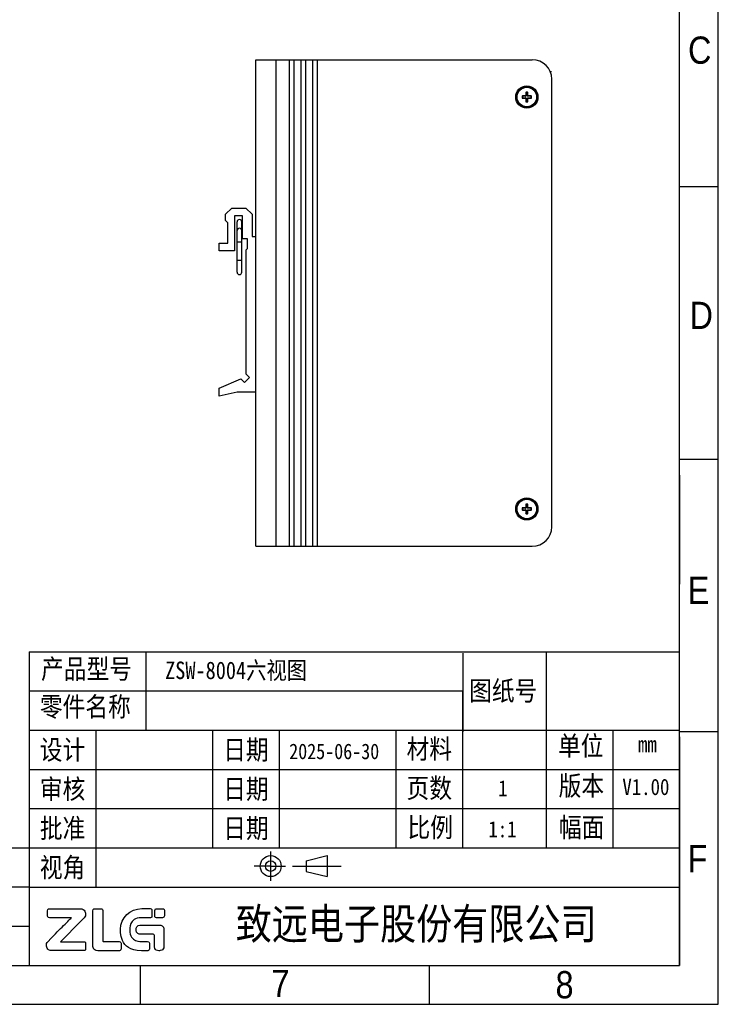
# Model space of a CAD drawing. Header units: millimetres. Extents: x 0 to 594, y 0 to 420.
# Tile 3 of 6: x 414 to 594, y 0 to 253. Entities that reach past the tile are written whole.
import ezdxf

# ---------------------------------------------------------------- set-up
doc = ezdxf.new("R2010")
doc.units = ezdxf.units.MM
doc.header["$LTSCALE"] = 0.01
doc.layers.get('0').update_dxf_attribs({"linetype": 'CONTINUOUS'})
doc.styles.get("Standard").update_dxf_attribs({"font": 'arial.ttf', "width": 0.85})

msp = doc.modelspace()

# ---------------------------------------------------------------- linework, layer by layer
for p, q in [((594, 0), (594, 420)), ((584, 10), (584, 410)), ((594, 210), (584.217, 210)), ((594, 140), (584.217, 140)), ((584.011, 135.942), (584.011, 107.942)), ((416.922, 90.57), (583.998, 90.57)), ((416.922, 90.57), (416.922, 10)), ((416.924, 90.594), (416.924, 70.434)), ((416.924, 90.594), (584, 90.594)), ((446.914, 90.594), (446.914, 70.422)), ((528.308, 90.214), (528.308, 70.042)), ((549.788, 90.416), (549.788, 70.434)), ((416.924, 80.514), (528.308, 80.514)), ((528.306, 80.502), (528.306, 40.194)), ((416.922, 70.434), (583.998, 70.434)), ((416.924, 70.434), (584, 70.434)), ((434.058, 70.434), (434.058, 30.114)), ((464.046, 70.434), (464.046, 40.194)), ((481.182, 70.434), (481.182, 40.194)), ((511.17, 70.434), (511.17, 40.194)), ((549.726, 70.434), (549.726, 40.194)), ((566.862, 70.434), (566.862, 40.194)), ((584, 68.751), (584, 10)), ((594, 70), (584.217, 70)), ((416.922, 60.354), (583.998, 60.354)), ((416.922, 50.274), (583.998, 50.274)), ((182.178, 40.24), (416.922, 40.24)), ((416.922, 40.24), (416.922, 10)), ((416.922, 40.194), (583.998, 40.194)), ((478.975, 31.713), (478.975, 39.273)), ((488.124, 36.847), (493.524, 38.197)), ((493.524, 38.197), (493.524, 32.797)), ((478.975, 35.493), (474.733, 35.489)), ((478.975, 35.493), (482.755, 35.493)), ((484.569, 35.493), (497.072, 35.493)), ((488.124, 36.847), (488.124, 34.147)), ((488.124, 34.147), (493.524, 32.797)), ((182.178, 30.16), (416.922, 30.16)), ((416.922, 30.114), (583.998, 30.114)), ((182.178, 20.08), (416.922, 20.08)), ((10, 10), (584, 10)), ((249.149, 10), (444.768, 10)), ((305.538, 10), (584, 10)), ((445.5, 0), (445.5, 10)), ((519.75, 0), (519.75, 9.783)), ((0, 0), (594, 0))]:
    msp.add_line(p, q)
at = {"color": 7, "linetype": 'Continuous'}
for p, q in [((475.194, 117.672), (475.194, 242.672)), ((475.194, 242.672), (546.194, 242.672)), ((480.394, 117.672), (480.394, 242.672)), ((483.794, 117.672), (483.794, 242.672)), ((484.994, 117.672), (484.994, 242.672)), ((486.794, 117.672), (486.794, 242.672)), ((487.994, 117.672), (487.994, 242.672)), ((489.794, 117.672), (489.794, 242.672)), ((490.994, 117.672), (490.994, 242.672)), ((550.767, 239.672), (551.173, 239.672)), ((551.194, 122.672), (551.194, 237.672)), ((543.556, 233.26), (543.556, 232.884)), ((543.556, 233.26), (543.644, 233.172)), ((543.556, 232.884), (543.644, 232.971)), ((543.644, 233.172), (543.644, 232.971)), ((544.406, 233.359), (543.656, 233.359)), ((543.656, 233.359), (543.743, 233.272)), ((543.656, 232.784), (543.743, 232.872)), ((543.656, 232.784), (544.406, 232.784)), ((544.494, 233.272), (543.743, 233.272)), ((543.743, 232.872), (544.494, 232.872)), ((544.494, 233.272), (544.406, 233.359)), ((544.494, 232.872), (544.406, 232.784)), ((544.506, 234.21), (544.506, 233.459)), ((544.506, 234.21), (544.594, 234.122)), ((544.594, 233.371), (544.506, 233.459)), ((544.594, 232.772), (544.506, 232.685)), ((544.594, 234.122), (544.594, 233.371)), ((544.594, 232.772), (544.594, 232.021)), ((544.981, 234.309), (544.606, 234.309)), ((544.606, 234.309), (544.693, 234.222)), ((544.894, 234.222), (544.693, 234.222)), ((544.981, 234.309), (544.894, 234.222)), ((545.081, 234.21), (544.994, 234.122)), ((544.994, 233.371), (544.994, 234.122)), ((544.994, 233.371), (545.081, 233.459)), ((544.994, 232.021), (544.994, 232.772)), ((544.994, 232.772), (545.081, 232.685)), ((545.081, 233.459), (545.081, 234.21)), ((545.093, 233.272), (545.181, 233.359)), ((545.844, 233.272), (545.093, 233.272)), ((545.093, 232.872), (545.844, 232.872)), ((545.093, 232.872), (545.181, 232.784)), ((545.931, 233.359), (545.181, 233.359)), ((545.181, 232.784), (545.931, 232.784)), ((545.931, 233.359), (545.844, 233.272)), ((545.931, 232.784), (545.844, 232.872)), ((546.031, 233.26), (545.944, 233.172)), ((545.944, 232.971), (545.944, 233.172)), ((546.031, 232.884), (545.944, 232.971)), ((546.031, 232.884), (546.031, 233.26)), ((544.506, 232.685), (544.506, 231.934)), ((544.506, 231.934), (544.594, 232.021)), ((544.606, 231.834), (544.693, 231.922)), ((544.606, 231.834), (544.981, 231.834)), ((544.693, 231.922), (544.894, 231.922)), ((544.981, 231.834), (544.894, 231.922)), ((545.081, 231.934), (544.994, 232.021)), ((545.081, 231.934), (545.081, 232.685)), ((467.394, 202.972), (468.994, 204.572)), ((467.394, 201.372), (467.394, 202.972)), ((468.994, 204.572), (472.594, 204.572)), ((469.694, 202.572), (469.694, 193.572)), ((471.694, 202.572), (469.694, 202.572)), ((471.694, 196.659), (471.694, 202.572)), ((472.594, 204.572), (474.194, 202.972)), ((474.194, 202.972), (474.194, 197.272)), ((467.994, 200.772), (467.394, 201.372)), ((467.994, 195.572), (467.994, 200.772)), ((470.344, 188.064), (470.344, 201.022)), ((471.544, 188.064), (471.544, 201.022)), ((465.694, 193.572), (465.694, 195.572)), ((465.694, 195.572), (467.994, 195.572)), ((471.544, 195.772), (470.344, 195.772)), ((472.994, 196.659), (471.694, 196.659)), ((472.994, 194.159), (472.994, 196.659)), ((474.194, 197.272), (475.194, 197.272)), ((469.694, 193.572), (465.694, 193.572)), ((472.694, 193.859), (472.994, 194.159)), ((472.694, 161.859), (472.694, 193.859)), ((471.544, 191.064), (470.344, 191.064)), ((465.694, 158.272), (471.344, 160.663)), ((471.344, 160.663), (472.221, 159.786)), ((472.221, 159.786), (473.494, 161.059)), ((473.494, 161.059), (472.694, 161.859)), ((465.694, 156.272), (465.694, 158.272)), ((470.398, 157.272), (465.694, 156.272)), ((475.194, 157.272), (470.398, 157.272)), ((543.556, 127.46), (543.644, 127.372)), ((543.556, 127.46), (543.556, 127.084)), ((543.556, 127.084), (543.644, 127.171)), ((543.644, 127.372), (543.644, 127.171)), ((544.406, 127.559), (543.656, 127.559)), ((543.656, 127.559), (543.743, 127.472)), ((543.656, 126.984), (543.743, 127.072)), ((543.656, 126.984), (544.406, 126.984)), ((544.494, 127.472), (543.743, 127.472)), ((543.743, 127.072), (544.494, 127.072)), ((544.494, 127.472), (544.406, 127.559)), ((544.494, 127.072), (544.406, 126.984)), ((544.506, 128.41), (544.594, 128.322)), ((544.506, 128.41), (544.506, 127.659)), ((544.594, 127.571), (544.506, 127.659)), ((544.594, 126.972), (544.506, 126.885)), ((544.506, 126.885), (544.506, 126.134)), ((544.594, 128.322), (544.594, 127.571)), ((544.594, 126.972), (544.594, 126.221)), ((544.981, 128.509), (544.606, 128.509)), ((544.606, 128.509), (544.693, 128.422)), ((544.894, 128.422), (544.693, 128.422)), ((544.981, 128.509), (544.894, 128.422)), ((545.081, 128.41), (544.994, 128.322)), ((544.994, 127.571), (544.994, 128.322)), ((544.994, 127.571), (545.081, 127.659)), ((544.994, 126.972), (545.081, 126.885)), ((544.994, 126.221), (544.994, 126.972)), ((545.081, 127.659), (545.081, 128.41)), ((545.081, 126.134), (545.081, 126.885)), ((545.093, 127.472), (545.181, 127.559)), ((545.844, 127.472), (545.093, 127.472)), ((545.093, 127.072), (545.844, 127.072)), ((545.093, 127.072), (545.181, 126.984)), ((545.931, 127.559), (545.181, 127.559)), ((545.181, 126.984), (545.931, 126.984)), ((545.931, 127.559), (545.844, 127.472)), ((545.931, 126.984), (545.844, 127.072)), ((546.031, 127.46), (545.944, 127.372)), ((545.944, 127.171), (545.944, 127.372)), ((546.031, 127.084), (545.944, 127.171)), ((546.031, 127.084), (546.031, 127.46)), ((544.506, 126.134), (544.594, 126.221)), ((544.606, 126.034), (544.693, 126.122)), ((544.606, 126.034), (544.981, 126.034)), ((544.693, 126.122), (544.894, 126.122)), ((544.981, 126.034), (544.894, 126.122)), ((545.081, 126.134), (544.994, 126.221)), ((475.194, 117.672), (546.194, 117.672))]:
    msp.add_line(p, q, dxfattribs=at)
for centre, radius in [((544.794, 233.072), 2.85), ((544.794, 233.072), 2.609), ((544.794, 233.072), 2.509), ((544.794, 127.272), 2.85), ((544.794, 127.272), 2.609), ((544.794, 127.272), 2.509)]:
    msp.add_circle(centre, radius, dxfattribs=at)
for radius in [2.7, 1.35]:
    msp.add_circle((478.975, 35.493), radius)
for centre, radius, start, end in [((546.194, 237.672), 5, 0, 90), ((470.944, 201.022), 0.6, 0, 180), ((470.944, 198.772), 0.6, 0, 180), ((470.944, 188.064), 0.6, 180, 0), ((546.194, 122.672), 5, 270, 0)]:
    msp.add_arc(centre, radius, start, end, dxfattribs=at)
for centre, major_axis, start_param, end_param in [((543.656, 233.259), (0.0712, -0.0712), 2.3599926, 3.9231927), ((543.656, 232.885), (0.0712, 0.0712), 2.3599926, 3.9231927), ((543.744, 233.171), (0.0712, -0.0712), 2.3599926, 3.9231927), ((543.744, 232.972), (0.0712, 0.0712), 2.3599926, 3.9231927), ((544.406, 233.46), (0.0712, -0.0712), -0.7816001, 0.7816001), ((544.406, 232.684), (0.0712, 0.0712), -0.7816001, 0.7816001), ((544.493, 233.372), (0.0712, -0.0712), -0.7816001, 0.7816001), ((544.493, 232.771), (0.0712, 0.0712), -0.7816001, 0.7816001), ((544.606, 234.209), (0.0712, -0.0712), 2.3599926, 3.9231927), ((544.694, 234.121), (0.0712, -0.0712), 2.3599926, 3.9231927), ((544.893, 234.121), (-0.0712, -0.0712), 2.3599926, 3.9231927), ((544.981, 234.209), (0.0712, 0.0712), -0.7816001, 0.7816001), ((545.094, 233.372), (0.0712, 0.0712), 2.3599926, 3.9231927), ((545.094, 232.771), (0.0712, -0.0712), 2.3599926, 3.9231927), ((545.181, 233.46), (-0.0712, -0.0712), -0.7816001, 0.7816001), ((545.181, 232.684), (-0.0712, 0.0712), -0.7816001, 0.7816001), ((545.843, 233.171), (-0.0712, -0.0712), 2.3599926, 3.9231927), ((545.843, 232.972), (-0.0712, 0.0712), 2.3599926, 3.9231927), ((545.931, 233.259), (0.0712, 0.0712), -0.7816001, 0.7816001), ((545.931, 232.885), (-0.0712, 0.0712), -3.9231927, -2.3599926), ((544.606, 231.935), (0.0712, 0.0712), 2.3599926, 3.9231927), ((544.694, 232.022), (0.0712, 0.0712), 2.3599926, 3.9231927), ((544.893, 232.022), (-0.0712, 0.0712), 2.3599926, 3.9231927), ((544.981, 231.935), (-0.0712, 0.0712), -3.9231927, -2.3599926), ((543.656, 127.459), (0.0712, -0.0712), 2.3599926, 3.9231927), ((543.656, 127.085), (0.0712, 0.0712), 2.3599926, 3.9231927), ((543.744, 127.371), (0.0712, -0.0712), 2.3599926, 3.9231927), ((543.744, 127.172), (0.0712, 0.0712), 2.3599926, 3.9231927), ((544.406, 127.66), (0.0712, -0.0712), -0.7816001, 0.7816001), ((544.406, 126.884), (0.0712, 0.0712), -0.7816001, 0.7816001), ((544.493, 127.572), (0.0712, -0.0712), -0.7816001, 0.7816001), ((544.493, 126.971), (0.0712, 0.0712), -0.7816001, 0.7816001), ((544.606, 128.409), (0.0712, -0.0712), 2.3599926, 3.9231927), ((544.694, 128.321), (0.0712, -0.0712), 2.3599926, 3.9231927), ((544.893, 128.321), (-0.0712, -0.0712), 2.3599926, 3.9231927), ((544.981, 128.409), (0.0712, 0.0712), -0.7816001, 0.7816001), ((545.094, 127.572), (0.0712, 0.0712), 2.3599926, 3.9231927), ((545.094, 126.971), (0.0712, -0.0712), 2.3599926, 3.9231927), ((545.181, 127.66), (-0.0712, -0.0712), -0.7816001, 0.7816001), ((545.181, 126.884), (-0.0712, 0.0712), -0.7816001, 0.7816001), ((545.843, 127.371), (-0.0712, -0.0712), 2.3599926, 3.9231927), ((545.843, 127.172), (-0.0712, 0.0712), 2.3599926, 3.9231927), ((545.931, 127.459), (0.0712, 0.0712), -0.7816001, 0.7816001), ((545.931, 127.085), (0.0712, -0.0712), -0.7816001, 0.7816001), ((544.606, 126.135), (0.0712, 0.0712), 2.3599926, 3.9231927), ((544.694, 126.222), (0.0712, 0.0712), 2.3599926, 3.9231927), ((544.893, 126.222), (-0.0712, 0.0712), 2.3599926, 3.9231927), ((544.981, 126.135), (0.0712, -0.0712), -0.7816001, 0.7816001)]:
    msp.add_ellipse(centre, major_axis=major_axis, ratio=0.9924325, start_param=start_param, end_param=end_param, dxfattribs=at)
for points, knots in [([(424.981, 16.089), (426.985, 18.117), (428.987, 20.144), (430.991, 22.172), (430.991, 22.172), (431.244, 22.425), (431.401, 22.776), (431.401, 23.162), (431.401, 23.162), (431.4, 23.932), (430.728, 24.562), (429.958, 24.562), (429.958, 24.562), (427.353, 24.562), (424.747, 24.562), (422.143, 24.562), (422.143, 24.562), (421.854, 24.562), (421.62, 24.328), (421.62, 24.039), (421.62, 24.039), (421.62, 23.619), (421.62, 23.198), (421.62, 22.778), (421.62, 22.778), (421.62, 22.489), (421.854, 22.255), (422.143, 22.255), (422.143, 22.255), (424.011, 22.255), (425.88, 22.255), (427.749, 22.255), (427.749, 22.255), (425.751, 20.229), (423.754, 18.203), (421.756, 16.176), (421.756, 16.176), (421.496, 15.915), (421.339, 15.562), (421.341, 15.176), (421.341, 15.176), (421.345, 14.399), (422.006, 13.782), (422.784, 13.782), (422.784, 13.782), (425.492, 13.782), (428.199, 13.782), (430.905, 13.782), (430.905, 13.782), (431.193, 13.782), (431.427, 14.016), (431.427, 14.305), (431.427, 14.305), (431.427, 14.725), (431.427, 15.146), (431.427, 15.566), (431.427, 15.566), (431.427, 15.854), (431.193, 16.089), (430.905, 16.089), (430.905, 16.089), (428.93, 16.089), (426.956, 16.089), (424.981, 16.089)], [0, 0, 0, 0, 0.0588235, 0.0588235, 0.0588235, 0.0882353, 0.1176471, 0.1176471, 0.1176471, 0.1470588, 0.1764706, 0.1764706, 0.1764706, 0.2058824, 0.2352941, 0.2352941, 0.2352941, 0.2647059, 0.2941176, 0.2941176, 0.2941176, 0.3235294, 0.3529412, 0.3529412, 0.3529412, 0.3823529, 0.4117647, 0.4117647, 0.4117647, 0.4411765, 0.4705882, 0.4705882, 0.4705882, 0.5, 0.5294118, 0.5294118, 0.5294118, 0.5588235, 0.5882353, 0.5882353, 0.5882353, 0.6176471, 0.6470588, 0.6470588, 0.6470588, 0.6764706, 0.7058824, 0.7058824, 0.7058824, 0.7352941, 0.7647059, 0.7647059, 0.7647059, 0.7941176, 0.8235294, 0.8235294, 0.8235294, 0.8529412, 0.8823529, 0.8823529, 0.8823529, 0.9411765, 1, 1, 1, 1]), ([(439.996, 16.104), (438.67, 16.104), (437.344, 16.104), (436.018, 16.104), (436.018, 16.104), (435.908, 16.104), (435.818, 16.192), (435.818, 16.302), (435.818, 16.302), (435.818, 18.881), (435.818, 21.461), (435.818, 24.039), (435.818, 24.039), (435.818, 24.328), (435.585, 24.562), (435.297, 24.562), (435.297, 24.562), (434.8, 24.562), (434.302, 24.562), (433.806, 24.562), (433.806, 24.562), (433.517, 24.562), (433.284, 24.328), (433.284, 24.039), (433.284, 24.039), (433.284, 21.045), (433.284, 18.053), (433.284, 15.058), (433.284, 15.058), (433.284, 14.346), (433.861, 13.768), (434.574, 13.768), (434.574, 13.768), (436.382, 13.768), (438.189, 13.768), (439.996, 13.768), (439.996, 13.768), (440.283, 13.768), (440.517, 14.002), (440.517, 14.29), (440.517, 14.29), (440.517, 14.72), (440.517, 15.151), (440.517, 15.581), (440.517, 15.581), (440.517, 15.87), (440.283, 16.104), (439.996, 16.104)], [0, 0, 0, 0, 0.0769231, 0.0769231, 0.0769231, 0.1153846, 0.1538462, 0.1538462, 0.1538462, 0.1923077, 0.2307692, 0.2307692, 0.2307692, 0.2692308, 0.3076923, 0.3076923, 0.3076923, 0.3461538, 0.3846154, 0.3846154, 0.3846154, 0.4230769, 0.4615385, 0.4615385, 0.4615385, 0.5, 0.5384615, 0.5384615, 0.5384615, 0.5769231, 0.6153846, 0.6153846, 0.6153846, 0.6538462, 0.6923077, 0.6923077, 0.6923077, 0.7307692, 0.7692308, 0.7692308, 0.7692308, 0.8076923, 0.8461538, 0.8461538, 0.8461538, 0.9230769, 1, 1, 1, 1]), ([(445.841, 24.576), (442.88, 24.576), (440.396, 22.233), (440.343, 19.271), (440.343, 19.271), (440.288, 16.246), (442.733, 13.768), (445.746, 13.768), (445.746, 13.768), (446.264, 13.768), (446.784, 13.768), (447.302, 13.768), (447.302, 13.768), (447.59, 13.768), (447.824, 14.001), (447.824, 14.29), (447.824, 14.29), (447.824, 14.72), (447.824, 15.151), (447.824, 15.581), (447.824, 15.581), (447.824, 15.87), (447.59, 16.103), (447.302, 16.103), (447.302, 16.103), (446.826, 16.103), (446.35, 16.103), (445.874, 16.103), (445.874, 16.103), (444.201, 16.103), (442.784, 17.412), (442.736, 19.084), (442.736, 19.084), (442.687, 20.816), (444.082, 22.241), (445.804, 22.241), (445.804, 22.241), (446.541, 22.241), (447.278, 22.241), (448.016, 22.241), (448.016, 22.241), (448.268, 22.241), (448.473, 22.445), (448.473, 22.698), (448.473, 22.698), (448.473, 23.172), (448.473, 23.645), (448.473, 24.12), (448.473, 24.12), (448.473, 24.372), (448.268, 24.576), (448.016, 24.576), (448.016, 24.576), (447.291, 24.576), (446.567, 24.576), (445.841, 24.576)], [0, 0, 0, 0, 0.0666667, 0.0666667, 0.0666667, 0.1, 0.1333333, 0.1333333, 0.1333333, 0.1666667, 0.2, 0.2, 0.2, 0.2333333, 0.2666667, 0.2666667, 0.2666667, 0.3, 0.3333333, 0.3333333, 0.3333333, 0.3666667, 0.4, 0.4, 0.4, 0.4333333, 0.4666667, 0.4666667, 0.4666667, 0.5, 0.5333333, 0.5333333, 0.5333333, 0.5666667, 0.6, 0.6, 0.6, 0.6333333, 0.6666667, 0.6666667, 0.6666667, 0.7, 0.7333333, 0.7333333, 0.7333333, 0.7666667, 0.8, 0.8, 0.8, 0.8333333, 0.8666667, 0.8666667, 0.8666667, 0.9333333, 1, 1, 1, 1]), ([(450.368, 20.34), (448.764, 20.34), (447.159, 20.34), (445.555, 20.34), (445.555, 20.34), (444.902, 20.34), (444.375, 19.804), (444.387, 19.148), (444.387, 19.148), (444.4, 18.508), (444.938, 18.004), (445.578, 18.004), (445.578, 18.004), (446.633, 18.004), (447.689, 18.004), (448.744, 18.004), (448.744, 18.004), (448.942, 18.004), (449.102, 17.844), (449.102, 17.646), (449.102, 17.646), (449.102, 16.743), (449.102, 15.839), (449.102, 14.936), (449.102, 14.936), (449.102, 14.29), (449.626, 13.768), (450.27, 13.768), (450.27, 13.768), (450.303, 13.768), (450.336, 13.768), (450.368, 13.768), (450.368, 13.768), (451.013, 13.768), (451.536, 14.29), (451.536, 14.936), (451.536, 14.936), (451.536, 16.196), (451.536, 17.458), (451.536, 18.719), (451.536, 18.719), (451.536, 18.869), (451.536, 19.021), (451.536, 19.172), (451.536, 19.172), (451.536, 19.817), (451.013, 20.34), (450.368, 20.34)], [0, 0, 0, 0, 0.0769231, 0.0769231, 0.0769231, 0.1153846, 0.1538462, 0.1538462, 0.1538462, 0.1923077, 0.2307692, 0.2307692, 0.2307692, 0.2692308, 0.3076923, 0.3076923, 0.3076923, 0.3461538, 0.3846154, 0.3846154, 0.3846154, 0.4230769, 0.4615385, 0.4615385, 0.4615385, 0.5, 0.5384615, 0.5384615, 0.5384615, 0.5769231, 0.6153846, 0.6153846, 0.6153846, 0.6538462, 0.6923077, 0.6923077, 0.6923077, 0.7307692, 0.7692308, 0.7692308, 0.7692308, 0.8076923, 0.8461538, 0.8461538, 0.8461538, 0.9230769, 1, 1, 1, 1])]:
    msp.add_open_spline(points, degree=3, knots=knots)
at = {"color": 3}
msp.add_open_spline([(451.195, 22.241), (451.447, 22.241), (451.651, 22.445), (451.651, 22.698), (451.651, 22.698), (451.651, 23.167), (451.651, 23.636), (451.651, 24.105), (451.651, 24.105), (451.651, 24.357), (451.447, 24.562), (451.195, 24.562), (451.195, 24.562), (450.677, 24.562), (450.161, 24.562), (449.644, 24.562), (449.644, 24.562), (449.391, 24.562), (449.187, 24.357), (449.187, 24.105), (449.187, 24.105), (449.187, 23.636), (449.187, 23.167), (449.187, 22.698), (449.187, 22.698), (449.187, 22.445), (449.391, 22.241), (449.644, 22.241), (449.644, 22.241), (450.161, 22.241), (450.677, 22.241), (451.195, 22.241)], degree=3, knots=[0, 0, 0, 0, 0.1111111, 0.1111111, 0.1111111, 0.1666667, 0.2222222, 0.2222222, 0.2222222, 0.2777778, 0.3333333, 0.3333333, 0.3333333, 0.3888889, 0.4444444, 0.4444444, 0.4444444, 0.5, 0.5555556, 0.5555556, 0.5555556, 0.6111111, 0.6666667, 0.6666667, 0.6666667, 0.7222222, 0.7777778, 0.7777778, 0.7777778, 0.8888889, 1, 1, 1, 1], dxfattribs=at)

# ---------------------------------------------------------------- texts
at = {"line_spacing_factor": 0.9}
for s, insert, char_height, width, attachment_point in [('C', (586.22, 248.63), 7, 5.95, 1), ('D', (586.617, 180.495), 7, 5.95, 1), ('E', (586.156, 109.838), 7, 5.95, 1), ('{\\f宋体|b0|i0|c134|p2;产\\f宋体|b0|i0|c0|p2;品型号}', (431.651, 88.683), 5.04, 31.11874, 2), ('{\\fSimSun|b0|i0|c134|p2;ZSW-8004六视图}', (470.078, 88.055), 4.5, 96.08958, 2), ('{\\f宋体|b0|i0|c134|p2;图纸\\f宋体|b0|i0|c0|p2;号}', (538.734, 83.075), 5.04, 31.11874, 2), ('{\\f宋体|b0|i0|c0|p2;零件名称}', (431.333, 78.974), 5.04, 31.11874, 2), ('{\\f宋体|b0|i0|c134|p2;设计}', (425.49, 67.914), 5.04, 27.9709, 2), ('日期', (472.614, 67.914), 5.04, 29.37993, 2), ('{\\f宋体|b0|i0|c0|p2;材料}', (519.734, 68.134), 5.04, 16.02367, 2), ('{\\f宋体|b0|i0|c134|p2;单\\f宋体|b0|i0|c0|p2;位}', (558.643, 68.915), 5.04, 17.136, 2), ('{\\fSimSun|b0|i0|c134|p2;2025-06-30}', (495.297, 66.982), 4, 27.9709, 2), ('{\\fSimSun|b0|i0|c0|p2;mm}', (575.779, 68.915), 4.17989, 8.568, 2), ('{\\f宋体|b0|i0|c134|p2;审\\f宋体|b0|i0|c0|p2;核}', (425.49, 57.834), 5.04, 27.9709, 2), ('日期', (472.614, 57.834), 5.04, 23.86049, 2), ('{\\f宋体|b0|i0|c134|p2;页\\f宋体|b0|i0|c0|p2;数}', (519.725, 58.054), 5.04, 16.70487, 2), ('{\\f宋体|b0|i0|c0|p2;版本}', (558.81, 58.656), 5.04, 20.32106, 2), ('{\\fSimSun|b0|i0|c134|p2;V1.00}', (575.387, 57.938), 4.17989, 8.568, 2), ('{\\f宋体|b0|i0|c0|p2;批准}', (425.49, 47.754), 5.04, 27.9709, 2), ('日期', (472.614, 47.754), 5.04, 26.9057, 2), ('{\\f宋体|b0|i0|c0|p2;比例}', (519.978, 47.974), 5.04, 56.61, 2), ('{\\f宋体|b0|i0|c0|p2;幅面}', (558.873, 47.974), 5.04, 18.87855, 2), ('F', (586.093, 40.921), 7, 5.95, 1), ('{\\f宋体|b0|i0|c134|p2;视\\f宋体|b0|i0|c0|p2;角}', (425.49, 37.674), 5.04, 27.9709, 2), ('{\\f宋体|b0|i0|c0|p2;致\\f宋体|b0|i0|c134|p2;远电子股份有限公司}', (516.36, 24.691), 8, 151.68017, 2), ('7', (479.178, 8.853), 7, 5.95, 1), ('8', (552.176, 8.534), 7, 5.95, 1)]:
    msp.add_mtext(s, dxfattribs=dict(at, insert=insert, char_height=char_height, width=width, attachment_point=attachment_point))
at = {"char_height": 4.17989, "attachment_point": 1}
for s, insert in [('{\\fSimSun|b0|i0|c134|p2;1}', (537.455, 57.57)), ('{\\fSimSun|b0|i0|c134|p2;1:1}', (534.905, 47.062))]:
    msp.add_mtext_dynamic_manual_height_columns(s, width=39.11754, gutter_width=2, heights=[-4.18], dxfattribs=dict(at, insert=insert))

doc.saveas('drawing.dxf')
